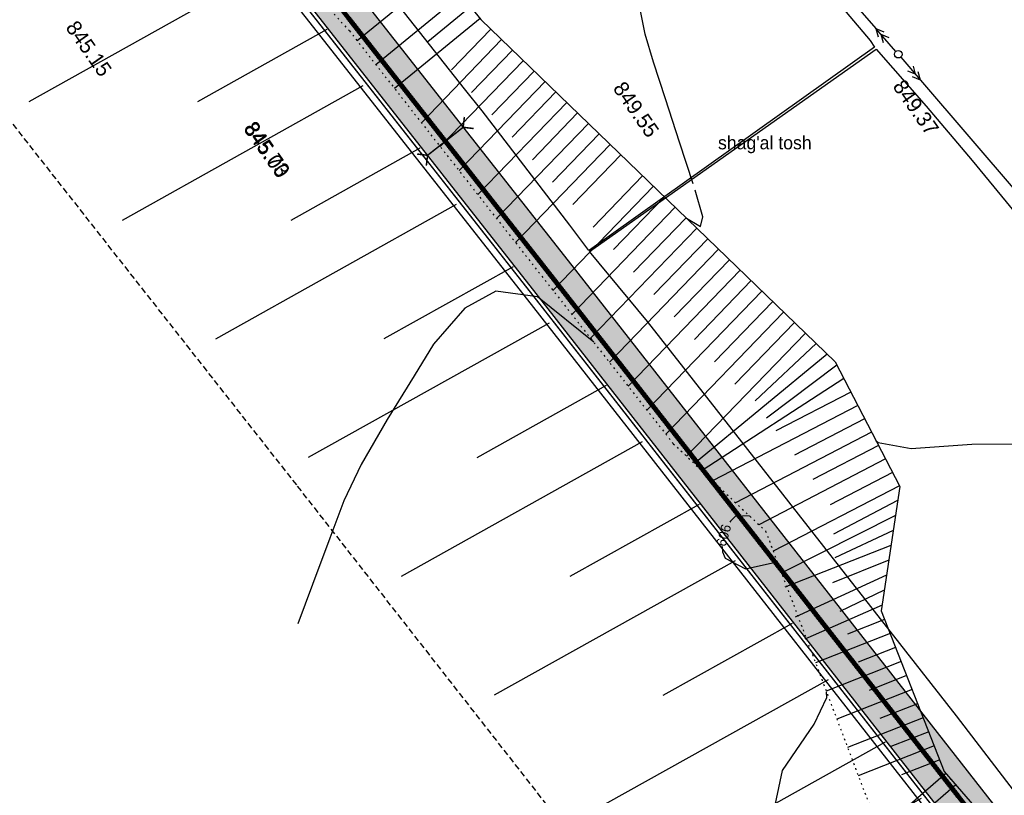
# Model space of a CAD drawing. Header units: millimetres. Extents: x 405709 to 406552, y 4254722 to 4255885.
# Tile 44 of 48: x 405792 to 405857, y 4255680 to 4255731. Entities that reach past the tile are written whole.
import ezdxf

# ---------------------------------------------------------------- set-up
doc = ezdxf.new("R2010")
doc.units = ezdxf.units.MM
doc.header["$LTSCALE"] = 0.5
for name, pattern in [('ACAD_ISO09W100', [45, 24, -3, 6, -3, 6, -3]), ('CONTI', [0]), ('Контура низ откосов  Штриховая 0.1-0.5 - - - - - - -', [0.6, 0.1, -0.5]), ('Штриховая 1 к 2', [3, 2, -1])]:
    doc.linetypes.add(name, pattern=pattern)
for name, color, linetype in [('(007) Здания', 7, 'Continuous'), ('(022) Возд. Линии', 7, 'Continuous'), ('(028) Гидротехн.', 7, 'Continuous'), ('(031) Горизонтали', 42, 'Continuous'), ('(037) Контуры', 7, 'Continuous'), ('PI_OTDEFAULT', 172, 'CONTI')]:
    doc.layers.add(name, color=color, linetype=linetype)
doc.layers.add('(032) Горизонтали утолщенные', color=32, linetype='Continuous', lineweight=30)
doc.styles.add('BM-431', font='txt')
doc.styles.add('P-131', font='txt')
doc.linetypes.add('ограждение2', pattern='A,6.35,-2.54,[132,ltypeshp.shx,S=2.54,R=0,X=-2.54,Y=0],-2.54,25.4', length=36.83)

# ---------------------------------------------------------------- blocks, each defined once
blk = doc.blocks.new('*U24')
at = {"layer": '(028) Гидротехн.', "color": 5, "ltscale": 10}
for points in [[(1.848, -0.175), (4.679, 17.888)], [(6.258, -0.6), (7.779, 9.103)]]:
    blk.add_lwpolyline(points, dxfattribs=at)
blk = doc.blocks.new('*U25')
at = {"color": 0, "linetype": 'ByBlock', "lineweight": -2, "transparency": 16777216}
for p, rotation in [((405809.455, 4255733.094), 128.1790192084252), ((405815.636, 4255725.233), 128.1790192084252), ((405821.818, 4255717.372), 128.1790192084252), ((405827.992, 4255709.506), 128.0474881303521), ((405834.155, 4255701.631), 128.0474881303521), ((405840.318, 4255693.756), 128.0474881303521), ((405846.481, 4255685.881), 128.0474881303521), ((405852.644, 4255678.006), 128.0474881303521)]:
    blk.add_blockref('*U24', p, dxfattribs=dict(at, rotation=rotation))
blk = doc.blocks.new('strela1')
at = {"layer": '(022) Возд. Линии'}
for p, q in [((-2, 0), (-1.5, 0.25)), ((0, 0), (-2, 0)), ((-2, 0), (-1.5, -0.25)), ((-1.5, 0), (-1, 0.25)), ((-1.5, 0), (-1, -0.25))]:
    blk.add_line(p, q, dxfattribs=at)
blk = doc.blocks.new('strela2')
at = {"layer": '(022) Возд. Линии'}
for p, q in [((0, 0), (2, 0)), ((1.5, 0), (1, 0.25)), ((1.5, 0), (1, -0.25)), ((2, 0), (1.5, 0.25)), ((2, 0), (1.5, -0.25))]:
    blk.add_line(p, q, dxfattribs=at)
blk = doc.blocks.new('STOLB')
at = {"layer": '(022) Возд. Линии'}
blk.add_circle((0, 0), 0.25, dxfattribs=at)
blk = doc.blocks.new('вааоолшаеолеашл')
at = {"color": 5, "const_width": 0.1}
for points in [[(405817.731, 4255730.33), (405817.24, 4255729.839), (405816.75, 4255730.33)], [(405817.24, 4255729.839), (405817.24, 4255726.839)], [(405817.731, 4255726.348), (405817.24, 4255726.839), (405816.75, 4255726.348)]]:
    blk.add_lwpolyline(points, dxfattribs=at)
blk = doc.blocks.new('2')
at = {"color": 41, "true_color": 0xffd966, "const_width": 0.1}
blk.add_lwpolyline([(29473.69, 3307.14), (29473.69, 3310.14), (29470.69, 3310.14), (29470.69, 3307.14)], close=True, dxfattribs=at)
for points in [[(29473.42, 3309.84), (29470.97, 3309.84, 1), (29470.97, 3309.59), (29473.42, 3309.59, 1)], [(29473.42, 3309.3), (29470.97, 3309.3, 1), (29470.97, 3309.05), (29473.42, 3309.05, 1)], [(29473.42, 3308.76), (29470.97, 3308.76, 1), (29470.97, 3308.51), (29473.42, 3308.51, 1)], [(29473.42, 3308.22), (29470.97, 3308.22, 1), (29470.97, 3307.97), (29473.42, 3307.97, 1)], [(29473.42, 3307.68), (29470.97, 3307.68, 1), (29470.97, 3307.43), (29473.42, 3307.43, 1)]]:
    blk.add_lwpolyline(points, format="xyb", close=True, dxfattribs=at)
blk = doc.blocks.new('*U154')
at = {"xscale": 0.1049999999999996, "yscale": 0.1049999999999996, "zscale": 0.1049999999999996, "rotation": 179.9999999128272}
blk.add_blockref('2', (3094.738, 347.407), dxfattribs=at)
blk = doc.blocks.new('*U155')
at = {"color": 0, "linetype": 'ByBlock', "lineweight": -2, "transparency": 16777216}
for p, rotation in [((405813.673, 4255731.289), 308.1790192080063), ((405813.871, 4255731.038), 308.1790192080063), ((405814.069, 4255730.786), 308.1790192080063), ((405814.266, 4255730.534), 308.1790192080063), ((405814.464, 4255730.283), 308.1790192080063), ((405814.662, 4255730.031), 308.1790192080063), ((405814.86, 4255729.78), 308.1790192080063), ((405815.058, 4255729.528), 308.1790192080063), ((405815.255, 4255729.277), 308.1790192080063), ((405815.453, 4255729.025), 308.1790192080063), ((405815.651, 4255728.774), 308.1790192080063), ((405815.849, 4255728.522), 308.1790192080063), ((405816.047, 4255728.271), 308.1790192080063), ((405816.244, 4255728.019), 308.1790192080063), ((405816.442, 4255727.767), 308.1790192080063), ((405816.64, 4255727.516), 308.1790192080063), ((405816.838, 4255727.264), 308.1790192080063), ((405817.036, 4255727.013), 308.1790192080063), ((405817.233, 4255726.761), 308.1790192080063), ((405817.431, 4255726.51), 308.1790192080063), ((405817.629, 4255726.258), 308.1790192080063), ((405817.827, 4255726.007), 308.1790192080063), ((405818.025, 4255725.755), 308.1790192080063), ((405818.222, 4255725.503), 308.1790192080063), ((405818.42, 4255725.252), 308.1790192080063), ((405818.618, 4255725), 308.1790192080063), ((405818.816, 4255724.749), 308.1790192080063), ((405819.014, 4255724.497), 308.1790192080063), ((405819.211, 4255724.246), 308.1790192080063), ((405819.409, 4255723.994), 308.1790192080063), ((405819.607, 4255723.743), 308.1790192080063), ((405819.805, 4255723.491), 308.1790192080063), ((405820.003, 4255723.24), 308.1790192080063), ((405820.2, 4255722.988), 308.1790192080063), ((405820.398, 4255722.736), 308.1790192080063), ((405820.596, 4255722.485), 308.1790192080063), ((405820.794, 4255722.233), 308.1790192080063), ((405820.992, 4255721.982), 308.1790192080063), ((405821.189, 4255721.73), 308.1790192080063), ((405821.387, 4255721.479), 308.1790192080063), ((405821.585, 4255721.227), 308.1790192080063), ((405821.783, 4255720.976), 308.1790192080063), ((405821.981, 4255720.724), 308.1790192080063), ((405822.178, 4255720.473), 308.1790192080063), ((405822.376, 4255720.221), 308.1790192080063), ((405822.574, 4255719.969), 308.1790192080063), ((405822.772, 4255719.718), 308.1790192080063), ((405822.97, 4255719.466), 308.1790192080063), ((405823.167, 4255719.215), 308.1790192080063), ((405823.365, 4255718.963), 308.1790192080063), ((405823.563, 4255718.712), 308.1790192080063), ((405823.761, 4255718.46), 308.1790192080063), ((405823.959, 4255718.209), 308.1790192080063), ((405824.156, 4255717.957), 308.1790192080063), ((405824.354, 4255717.706), 308.1790192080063), ((405824.552, 4255717.454), 308.1790192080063), ((405824.75, 4255717.202), 308.1790192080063), ((405824.948, 4255716.951), 308.1790192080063), ((405825.145, 4255716.699), 308.1790192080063), ((405825.343, 4255716.448), 308.1790192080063), ((405825.541, 4255716.196), 308.1790192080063), ((405825.739, 4255715.945), 308.1790192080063), ((405825.937, 4255715.693), 308.1790192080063), ((405826.134, 4255715.442), 308.1790192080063), ((405826.332, 4255715.19), 308.1790192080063), ((405826.53, 4255714.939), 308.1790192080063), ((405826.728, 4255714.687), 308.1790192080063), ((405826.925, 4255714.435), 308.1790192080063), ((405827.123, 4255714.184), 308.1790192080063), ((405827.321, 4255713.932), 308.0474881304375), ((405827.518, 4255713.68), 308.0474881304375), ((405827.715, 4255713.428), 308.0474881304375), ((405827.913, 4255713.176), 308.0474881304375), ((405828.11, 4255712.924), 308.0474881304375), ((405828.307, 4255712.672), 308.0474881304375), ((405828.504, 4255712.42), 308.0474881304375), ((405828.702, 4255712.168), 308.0474881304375), ((405828.899, 4255711.916), 308.0474881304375), ((405829.096, 4255711.664), 308.0474881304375), ((405829.293, 4255711.412), 308.0474881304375), ((405829.49, 4255711.16), 308.0474881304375), ((405829.688, 4255710.908), 308.0474881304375), ((405829.885, 4255710.656), 308.0474881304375), ((405830.082, 4255710.404), 308.0474881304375), ((405830.279, 4255710.152), 308.0474881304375), ((405830.477, 4255709.9), 308.0474881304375), ((405830.674, 4255709.648), 308.0474881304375), ((405830.871, 4255709.396), 308.0474881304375), ((405831.068, 4255709.144), 308.0474881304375), ((405831.265, 4255708.892), 308.0474881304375), ((405831.463, 4255708.64), 308.0474881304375), ((405831.66, 4255708.388), 308.0474881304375), ((405831.857, 4255708.136), 308.0474881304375), ((405832.054, 4255707.884), 308.0474881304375), ((405832.252, 4255707.632), 308.0474881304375), ((405832.449, 4255707.38), 308.0474881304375), ((405832.646, 4255707.128), 308.0474881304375), ((405832.843, 4255706.876), 308.0474881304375), ((405833.04, 4255706.624), 308.0474881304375), ((405833.238, 4255706.372), 308.0474881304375), ((405833.435, 4255706.12), 308.0474881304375), ((405833.632, 4255705.868), 308.0474881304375), ((405833.829, 4255705.616), 308.0474881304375), ((405834.027, 4255705.364), 308.0474881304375), ((405834.224, 4255705.112), 308.0474881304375), ((405834.421, 4255704.86), 308.0474881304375), ((405834.618, 4255704.608), 308.0474881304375), ((405834.815, 4255704.356), 308.0474881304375), ((405835.013, 4255704.104), 308.0474881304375), ((405835.21, 4255703.852), 308.0474881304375), ((405835.407, 4255703.6), 308.0474881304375), ((405835.604, 4255703.348), 308.0474881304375), ((405835.802, 4255703.096), 308.0474881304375), ((405835.999, 4255702.844), 308.0474881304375), ((405836.196, 4255702.592), 308.0474881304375), ((405836.393, 4255702.34), 308.0474881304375), ((405836.59, 4255702.088), 308.0474881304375), ((405836.788, 4255701.836), 308.0474881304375), ((405836.985, 4255701.584), 308.0474881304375), ((405837.182, 4255701.332), 308.0474881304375), ((405837.379, 4255701.08), 308.0474881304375), ((405837.577, 4255700.828), 308.0474881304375), ((405837.774, 4255700.576), 308.0474881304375), ((405837.971, 4255700.324), 308.0474881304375), ((405838.168, 4255700.072), 308.0474881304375), ((405838.365, 4255699.82), 308.0474881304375), ((405838.563, 4255699.568), 308.0474881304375), ((405838.76, 4255699.316), 308.0474881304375), ((405838.957, 4255699.064), 308.0474881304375), ((405839.154, 4255698.812), 308.0474881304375), ((405839.351, 4255698.56), 308.0474881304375), ((405839.549, 4255698.308), 308.0474881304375), ((405839.746, 4255698.056), 308.0474881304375), ((405839.943, 4255697.804), 308.0474881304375), ((405840.14, 4255697.552), 308.0474881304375), ((405840.338, 4255697.3), 308.0474881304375), ((405840.535, 4255697.048), 308.0474881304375), ((405840.732, 4255696.796), 308.0474881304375), ((405840.929, 4255696.544), 308.0474881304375), ((405841.126, 4255696.292), 308.0474881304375), ((405841.324, 4255696.04), 308.0474881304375), ((405841.521, 4255695.788), 308.0474881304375), ((405841.718, 4255695.536), 308.0474881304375), ((405841.915, 4255695.284), 308.0474881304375), ((405842.113, 4255695.032), 308.0474881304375), ((405842.31, 4255694.78), 308.0474881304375), ((405842.507, 4255694.528), 308.0474881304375), ((405842.704, 4255694.276), 308.0474881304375), ((405842.901, 4255694.024), 308.0474881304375), ((405843.099, 4255693.772), 308.0474881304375), ((405843.296, 4255693.52), 308.0474881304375), ((405843.493, 4255693.268), 308.0474881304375), ((405843.69, 4255693.016), 308.0474881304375), ((405843.888, 4255692.764), 308.0474881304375), ((405844.085, 4255692.512), 308.0474881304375), ((405844.282, 4255692.26), 308.0474881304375), ((405844.479, 4255692.008), 308.0474881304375), ((405844.676, 4255691.756), 308.0474881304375), ((405844.874, 4255691.504), 308.0474881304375), ((405845.071, 4255691.252), 308.0474881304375), ((405845.268, 4255691), 308.0474881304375), ((405845.465, 4255690.748), 308.0474881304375), ((405845.663, 4255690.496), 308.0474881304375), ((405845.86, 4255690.244), 308.0474881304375), ((405846.057, 4255689.992), 308.0474881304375), ((405846.254, 4255689.74), 308.0474881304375), ((405846.451, 4255689.488), 308.0474881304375), ((405846.649, 4255689.236), 308.0474881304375), ((405846.846, 4255688.984), 308.0474881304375), ((405847.043, 4255688.732), 308.0474881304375), ((405847.24, 4255688.48), 308.0474881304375), ((405847.438, 4255688.228), 308.0474881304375), ((405847.635, 4255687.976), 308.0474881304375), ((405847.832, 4255687.724), 308.0474881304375), ((405848.029, 4255687.472), 308.0474881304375), ((405848.226, 4255687.22), 308.0474881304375), ((405848.424, 4255686.968), 308.0474881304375), ((405848.621, 4255686.716), 308.0474881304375), ((405848.818, 4255686.464), 308.0474881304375), ((405849.015, 4255686.212), 308.0474881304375), ((405849.213, 4255685.96), 308.0474881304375), ((405849.41, 4255685.708), 308.0474881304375), ((405849.607, 4255685.456), 308.0474881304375), ((405849.804, 4255685.204), 308.0474881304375), ((405850.001, 4255684.952), 308.0474881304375), ((405850.199, 4255684.7), 308.0474881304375), ((405850.396, 4255684.448), 308.0474881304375), ((405850.593, 4255684.196), 308.0474881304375), ((405850.79, 4255683.944), 308.0474881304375), ((405850.988, 4255683.692), 308.0474881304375), ((405851.185, 4255683.44), 308.0474881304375), ((405851.382, 4255683.188), 308.0474881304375), ((405851.579, 4255682.936), 308.0474881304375), ((405851.776, 4255682.684), 308.0474881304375), ((405851.974, 4255682.432), 308.0474881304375), ((405852.171, 4255682.18), 308.0474881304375), ((405852.368, 4255681.928), 308.0474881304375), ((405852.565, 4255681.676), 308.0474881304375), ((405852.762, 4255681.424), 308.0474881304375), ((405852.96, 4255681.172), 308.0474881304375), ((405853.157, 4255680.92), 308.0474881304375), ((405853.354, 4255680.668), 308.0474881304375), ((405853.551, 4255680.416), 308.0474881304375), ((405853.749, 4255680.164), 308.0474881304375), ((405853.946, 4255679.912), 308.0474881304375)]:
    blk.add_blockref('*U154', p, dxfattribs=dict(at, rotation=rotation))

msp = doc.modelspace()

# ---------------------------------------------------------------- hatches: boundary and pattern name
at = {"transparency": 33554687}
h = msp.add_hatch(dxfattribs=at)
h.set_pattern_fill('AR-HBONE', color=30, scale=0.005)
edge = h.paths.add_edge_path()
edge.add_line((406386.605, 4254899.202), (406388.733, 4254901.316))
edge.add_line((406182.571, 4255117.635), (406215.733, 4255080.214))
edge.add_line((406215.733, 4255080.214), (406248.837, 4255042.859))
edge.add_line((406248.837, 4255042.859), (406283.046, 4255007.734))
edge.add_line((406283.046, 4255007.734), (406318.267, 4254972.27))
edge.add_line((406318.267, 4254972.27), (406353.5, 4254936.793))
edge.add_line((406353.5, 4254936.793), (406388.733, 4254901.316))
edge.add_line((406388.733, 4254901.316), (406387.77, 4254900.359))
edge.add_line((406180.326, 4255115.645), (406213.488, 4255078.225))
edge.add_line((406213.488, 4255078.225), (406246.638, 4255040.816))
edge.add_line((406246.638, 4255040.816), (406280.907, 4255005.631))
edge.add_line((406280.907, 4255005.631), (406316.138, 4254970.156))
edge.add_line((406316.138, 4254970.156), (406351.372, 4254934.679))
edge.add_line((406351.372, 4254934.679), (406386.605, 4254899.202))
edge.add_line((406386.605, 4254899.202), (406386.921, 4254899.516))
edge.add_line((406182.571, 4255117.635), (406157.361, 4255152.307))
edge.add_line((406157.361, 4255152.307), (406147.036, 4255171.925))
edge.add_line((406147.036, 4255171.925), (406133.069, 4255198.46))
edge.add_line((406133.069, 4255198.46), (406131.101, 4255203.63))
edge.add_line((406131.101, 4255203.63), (406113.309, 4255250.394))
edge.add_line((406113.309, 4255250.394), (406102.625, 4255278.476))
edge.add_line((406102.625, 4255278.476), (406096.599, 4255297.625))
edge.add_line((406096.599, 4255297.625), (406081.876, 4255347.096))
edge.add_line((406081.876, 4255347.096), (406078.091, 4255359.836))
edge.add_line((406078.091, 4255359.836), (406072.139, 4255402.38))
edge.add_line((406072.139, 4255402.38), (406041.044, 4255445.313))
edge.add_line((406041.044, 4255445.313), (405903.099, 4255619.54))
edge.add_line((405903.099, 4255619.54), (405828.481, 4255714.884))
edge.add_line((405828.481, 4255714.884), (405791.314, 4255762.15))
edge.add_line((405788.956, 4255760.296), (405791.314, 4255762.15))
edge.add_line((405826.12, 4255713.033), (405788.956, 4255760.296))
edge.add_line((405900.742, 4255617.684), (405826.12, 4255713.033))
edge.add_line((406038.652, 4255443.501), (405900.742, 4255617.684))
edge.add_line((406069.271, 4255401.225), (406038.652, 4255443.501))
edge.add_line((406075.152, 4255359.198), (406069.271, 4255401.225))
edge.add_line((406079, 4255346.24), (406075.152, 4255359.198))
edge.add_line((406093.73, 4255296.746), (406079, 4255346.24))
edge.add_line((406099.789, 4255277.491), (406093.73, 4255296.746))
edge.add_line((406110.505, 4255249.327), (406099.789, 4255277.491))
edge.add_line((406128.297, 4255202.562), (406110.505, 4255249.327))
edge.add_line((406130.33, 4255197.223), (406128.297, 4255202.562))
edge.add_line((406144.381, 4255170.527), (406130.33, 4255197.223))
edge.add_line((406154.815, 4255150.702), (406144.381, 4255170.527))
edge.add_line((406180.326, 4255115.645), (406154.815, 4255150.702))

# ---------------------------------------------------------------- linework, layer by layer
at = {"layer": '(007) Здания'}
msp.add_lwpolyline([(405732.65, 4255844.088), (405755.177, 4255819.039), (405786.937, 4255780.059), (405785.477, 4255773.499), (405796.857, 4255762.719), (405796.857, 4255762.719), (405803.687, 4255754.159), (405803.687, 4255754.159), (405822.447, 4255731.189), (405845.927, 4255708.509), (405845.927, 4255708.509), (405850.217, 4255700.239), (405850.217, 4255700.239), (405848.987, 4255691.999), (405853.167, 4255681.369), (405869.407, 4255662.639)], dxfattribs=at)
at = {"layer": '(007) Здания', "color": 1, "linetype": 'Continuous', "elevation": 611.801}
for points in [[(405822.536, 4255725.129), (405821.377, 4255726.588), (405802.398, 4255750.64), (405792.493, 4255763.077), (405810.109, 4255773.989), (405810.464, 4255774.204), (405819.47, 4255763.426), (405833.911, 4255746.466), (405835.506, 4255744.69), (405840.601, 4255738.872), (405841.173, 4255738.177), (405848.246, 4255729.789), (405848.554, 4255729.34), (405829.662, 4255715.904), (405829.607, 4255715.866), (405828.355, 4255717.544)], [(405851.976, 4255725.448), (405855.01, 4255721.834), (405860.842, 4255714.75), (405866.724, 4255707.891), (405875.152, 4255698.003), (405895.578, 4255674.152), (405874.317, 4255658.759), (405866.022, 4255669.349), (405853.975, 4255685.046), (405837.44, 4255706.156), (405833.49, 4255711.171), (405829.661, 4255715.81), (405848.647, 4255729.206)]]:
    msp.add_lwpolyline(points, close=True, dxfattribs=at)
at = {"layer": '(007) Здания', "color": 5, "linetype": 'Штриховая 1 к 2', "ltscale": 0.4}
msp.add_lwpolyline([(406165.116, 4255102.166), (406164.567, 4255102.785), (406137.838, 4255139.517), (406126.823, 4255160.444), (406112.289, 4255188.06), (406109.886, 4255194.369), (406092.093, 4255241.139), (406081.197, 4255269.775), (406074.946, 4255289.639), (406060.178, 4255339.262), (406056.118, 4255352.932), (406047.835, 4255392.551), (406022.366, 4255431.339), (405884.89, 4255604.974), (405810.25, 4255700.345), (405773.098, 4255747.593)], dxfattribs=at)
at = {"layer": '(022) Возд. Линии'}
for points, elevation in [([(405824.889, 4255757.743), (405848.636, 4255730.573)], 611.573), ([(405851.584, 4255727.17), (405880.161, 4255693.886)], 611.286)]:
    msp.add_lwpolyline(points, dxfattribs=dict(at, elevation=elevation))
at = {"layer": '(028) Гидротехн.', "color": 5, "ltscale": 10}
msp.add_lwpolyline([(406179.802, 4255115.181), (406179.78, 4255115.206), (406154.22, 4255150.331), (406143.761, 4255170.201), (406129.691, 4255196.935), (406127.643, 4255202.313), (406109.851, 4255249.078), (406099.128, 4255277.262), (406093.061, 4255296.541), (406078.329, 4255346.041), (406074.466, 4255359.049), (406065.682, 4255401.064), (406038.094, 4255443.079), (405900.192, 4255617.251), (405825.569, 4255712.601), (405788.406, 4255759.863)], dxfattribs=at)
at = {"layer": '(031) Горизонтали'}
for points in [[(405836.517, 4255720.289, 611.5), (405835.627, 4255723.059, 611.5), (405834.687, 4255725.919, 611.5), (405833.897, 4255728.349, 611.5), (405833.347, 4255730.209, 611.5), (405833.027, 4255731.749, 611.5), (405832.747, 4255733.909, 611.5), (405832.327, 4255737.349, 611.5), (405831.877, 4255741.049, 611.5), (405831.537, 4255743.939, 611.5), (405831.167, 4255746.649, 611.5), (405830.647, 4255749.929, 611.5), (405830.097, 4255753.299, 611.5), (405829.597, 4255756.349, 611.5), (405828.817, 4255760.119, 611.5), (405827.387, 4255765.119, 611.5), (405825.06, 4255767.088, 611.5), (405822.257, 4255766.179, 611.5), (405819.907, 4255762.249, 611.5), (405819.047, 4255759.589, 611.5), (405818.527, 4255757.949, 611.5), (405818.217, 4255757.519, 611.5), (405817.817, 4255757.089, 611.5)], [(405836.078, 4255718.022, 611.5), (405837.017, 4255717.459, 611.5), (405837.167, 4255718.109, 611.5), (405836.657, 4255719.869, 611.5)], [(405829.936, 4255709.794, 606.5), (405826.207, 4255712.809, 606.5), (405823.457, 4255713.179, 606.5), (405821.397, 4255712.049, 606.5)], [(405821.397, 4255712.049, 606.5), (405819.327, 4255709.669, 606.5), (405818.037, 4255707.569, 606.5), (405816.257, 4255704.679, 606.5), (405814.527, 4255701.709, 606.5), (405813.377, 4255699.289, 606.5), (405812.437, 4255696.819, 606.5), (405811.307, 4255693.749, 606.5), (405810.327, 4255691.139, 606.5)], [(405858.317, 4255703.049, 611), (405854.987, 4255703.029, 611), (405850.977, 4255702.739, 611), (405848.797, 4255703.139, 611), (405848.64, 4255703.279, 611)], [(405856.905, 4255668.182, 606.5), (405856.787, 4255668.279, 606.5), (405854.627, 4255668.629, 606.5), (405851.617, 4255667.569, 606.5), (405847.837, 4255667.729, 606.5), (405843.787, 4255671.519, 606.5), (405841.497, 4255676.939, 606.5), (405842.457, 4255681.429, 606.5), (405844.537, 4255684.509, 606.5), (405845.387, 4255686.259, 606.5), (405845.364, 4255686.637, 606.5)], [(405853.635, 4255680.829, 610.5), (405853.567, 4255680.929, 610.5)]]:
    msp.add_polyline3d(points, dxfattribs=at)
at = {"layer": '(032) Горизонтали утолщенные'}
for points in [[(405839.317, 4255698.249, 606), (405839.007, 4255697.949, 606), (405838.964, 4255697.878, 606)], [(405840.254, 4255698.304, 606), (405839.317, 4255698.249, 606)], [(405838.45, 4255696.262, 606), (405838.467, 4255695.919, 606), (405838.647, 4255695.489, 606)], [(405838.647, 4255695.489, 606), (405839.987, 4255694.799, 606), (405842.096, 4255695.259, 0)]]:
    msp.add_polyline3d(points, dxfattribs=at)
at = {"layer": '(037) Контуры', "linetype": 'Контура низ откосов  Штриховая 0.1-0.5 - - - - - - -'}
msp.add_lwpolyline([(405726.96, 4255839.418), (405745.517, 4255812.499), (405773.927, 4255767.739), (405784.527, 4255765.909), (405784.887, 4255762.029), (405813.747, 4255730.419), (405835.207, 4255703.079), (405841.327, 4255697.289), (405848.827, 4255677.499), (405868.127, 4255655.239), (405880.507, 4255644.009), (405879.947, 4255636.999), (405944.537, 4255555.459), (406030.497, 4255451.909), (406057.857, 4255411.099), (406087.337, 4255361.839)], dxfattribs=at)
for p, q in [((405819.874, 4255734.339), (405814.265, 4255729.759)), ((405821.138, 4255732.791), (405815.5, 4255728.186)), ((405821.771, 4255732.017), (405818.944, 4255729.709)), ((405822.403, 4255731.243), (405816.734, 4255726.614)), ((405823.115, 4255730.543), (405820.504, 4255727.84)), ((405823.834, 4255729.849), (405818.516, 4255724.343)), ((405824.553, 4255729.155), (405821.846, 4255726.352)), ((405825.272, 4255728.461), (405819.762, 4255722.756)), ((405825.991, 4255727.766), (405823.188, 4255724.864)), ((405826.709, 4255727.072), (405821.008, 4255721.169)), ((405827.428, 4255726.378), (405824.529, 4255723.377)), ((405828.147, 4255725.683), (405822.253, 4255719.582)), ((405828.866, 4255724.989), (405825.871, 4255721.889)), ((405829.584, 4255724.295), (405823.499, 4255717.995)), ((405830.303, 4255723.601), (405827.213, 4255720.401)), ((405831.022, 4255722.906), (405824.745, 4255716.408)), ((405831.741, 4255722.212), (405828.554, 4255718.913)), ((405833.178, 4255720.823), (405829.896, 4255717.425)), ((405833.897, 4255720.129), (405827.236, 4255713.233)), ((405834.616, 4255719.435), (405831.238, 4255715.937)), ((405835.335, 4255718.74), (405828.482, 4255711.646)), ((405836.053, 4255718.046), (405832.579, 4255714.45)), ((405836.772, 4255717.352), (405829.728, 4255710.059)), ((405837.491, 4255716.658), (405833.921, 4255712.962)), ((405838.21, 4255715.963), (405830.974, 4255708.472)), ((405838.928, 4255715.269), (405835.263, 4255711.474)), ((405839.647, 4255714.575), (405832.22, 4255706.885)), ((405840.366, 4255713.88), (405836.604, 4255709.986)), ((405841.085, 4255713.186), (405833.465, 4255705.298)), ((405841.804, 4255712.492), (405837.946, 4255708.498)), ((405842.522, 4255711.798), (405834.711, 4255703.711)), ((405843.241, 4255711.103), (405839.298, 4255707.021)), ((405843.96, 4255710.409), (405836.081, 4255702.252)), ((405844.679, 4255709.715), (405840.628, 4255705.916)), ((405845.397, 4255709.02), (405836.617, 4255701.761)), ((405846.048, 4255708.275), (405841.391, 4255704.766)), ((405846.508, 4255707.388), (405837.125, 4255701.294)), ((405846.969, 4255706.501), (405842.002, 4255703.925)), ((405847.429, 4255705.614), (405837.804, 4255700.622)), ((405847.889, 4255704.727), (405843.231, 4255702.311)), ((405848.349, 4255703.84), (405839.342, 4255699.167)), ((405848.809, 4255702.953), (405844.46, 4255700.697)), ((405849.269, 4255702.066), (405840.879, 4255697.713)), ((405849.73, 4255701.179), (405845.603, 4255699.038)), ((405850.19, 4255700.292), (405841.832, 4255695.956)), ((405850.078, 4255699.309), (405845.817, 4255697.095)), ((405849.931, 4255698.321), (405842.436, 4255694.547)), ((405849.783, 4255697.332), (405845.909, 4255695.514)), ((405849.636, 4255696.344), (405842.608, 4255693.574)), ((405849.488, 4255695.356), (405845.759, 4255693.86)), ((405849.341, 4255694.367), (405843.296, 4255691.598)), ((405849.193, 4255693.379), (405846.247, 4255691.97)), ((405849.045, 4255692.391), (405843.926, 4255690.138)), ((405849.208, 4255691.437), (405846.743, 4255690.468)), ((405849.574, 4255690.507), (405844.633, 4255688.565)), ((405849.939, 4255689.577), (405847.463, 4255688.604)), ((405850.305, 4255688.647), (405845.342, 4255686.696)), ((405850.671, 4255687.717), (405848.183, 4255686.739)), ((405851.036, 4255686.787), (405846.05, 4255684.827)), ((405851.402, 4255685.857), (405848.903, 4255684.875)), ((405851.768, 4255684.927), (405846.758, 4255682.957)), ((405852.133, 4255683.997), (405849.623, 4255683.01)), ((405852.499, 4255683.067), (405847.467, 4255681.088)), ((405852.865, 4255682.137), (405850.343, 4255681.146)), ((405853.281, 4255681.238), (405848.888, 4255677.429)), ((405853.936, 4255680.483), (405851.739, 4255678.578))]:
    msp.add_line(p, q)
at = {"color": 1}
msp.add_lwpolyline([(406075.152, 4255359.198), (406069.271, 4255401.225), (406038.652, 4255443.501), (405900.742, 4255617.684), (405826.12, 4255713.033), (405788.956, 4255760.296), (405791.314, 4255762.15), (405828.481, 4255714.884), (405903.099, 4255619.54), (406041.044, 4255445.313), (406072.139, 4255402.38), (406078.091, 4255359.836)], dxfattribs=at)
at = {"color": 2, "const_width": 0.3}
msp.add_lwpolyline([(406387.669, 4254900.259), (406352.436, 4254935.736), (406317.203, 4254971.213), (406281.977, 4255006.682), (406247.738, 4255041.838), (406214.61, 4255079.22), (406181.496, 4255116.586), (406156.092, 4255151.497), (406145.708, 4255171.226), (406131.7, 4255197.842), (406129.699, 4255203.096), (406111.907, 4255249.86), (406101.207, 4255277.984), (406095.165, 4255297.185), (406080.438, 4255346.668), (406076.622, 4255359.517), (406070.705, 4255401.802), (406039.848, 4255444.407), (405901.921, 4255618.612), (405827.3, 4255713.959), (405790.135, 4255761.223)], dxfattribs=at)
at = {"color": 1, "linetype": 'ACAD_ISO09W100', "true_color": 0xff0000}
msp.add_lwpolyline([(406387.669, 4254900.259), (406352.436, 4254935.736), (406317.203, 4254971.213), (406281.977, 4255006.682), (406247.738, 4255041.838), (406214.61, 4255079.22), (406181.496, 4255116.586), (406156.092, 4255151.497), (406145.708, 4255171.226), (406131.7, 4255197.842), (406129.699, 4255203.096), (406111.907, 4255249.86), (406101.207, 4255277.984), (406095.165, 4255297.185), (406080.438, 4255346.668), (406076.622, 4255359.517), (406070.705, 4255401.802), (406039.848, 4255444.407), (405901.921, 4255618.612), (405827.3, 4255713.959), (405790.135, 4255761.223)], dxfattribs=at)
at = {"color": 0, "linetype": 'ограждение2', "ltscale": 0.025, "const_width": 0.1}
msp.add_lwpolyline([(406386.427, 4254899.026), (406351.194, 4254934.503), (406315.961, 4254969.98), (406280.729, 4255005.455), (406246.455, 4255040.646), (406213.3, 4255078.059), (406180.131, 4255115.488), (406154.603, 4255150.57), (406144.16, 4255170.411), (406130.102, 4255197.12), (406128.064, 4255202.473), (406110.272, 4255249.238), (406099.553, 4255277.409), (406093.491, 4255296.673), (406078.761, 4255346.169), (406074.907, 4255359.144), (406069.032, 4255401.128), (406038.452, 4255443.35), (405900.546, 4255617.529), (405825.924, 4255712.878), (405788.759, 4255760.141)], dxfattribs=at)

# ---------------------------------------------------------------- block references
at = {"layer": '(022) Возд. Линии'}
for name, p, rotation in [('strela2', (405849.953, 4255729.067, 611.286), 131.1540480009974), ('STOLB', (405850.117, 4255728.879, 611.286), 131.1540480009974), ('strela1', (405850.281, 4255728.688, 611.286), 130.6488336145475)]:
    msp.add_blockref(name, p, dxfattribs=dict(at, rotation=rotation))
for name in ['*U25', '*U155']:
    msp.add_blockref(name, (0, 0))
at = {"rotation": 128.1790192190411}
msp.add_blockref('вааоолшаеолеашл', (4002021.035, 6567270.253), dxfattribs=at)

# ---------------------------------------------------------------- texts
at = {"layer": '(032) Горизонтали утолщенные', "style": 'P-131'}
msp.add_text('606', height=0.6562, rotation=74.20869, dxfattribs=at).set_placement((405838.663, 4255696.218, 606))
at = {"layer": '(037) Контуры', "color": 0, "linetype": 'ByBlock', "style": 'BM-431'}
msp.add_text("shag'al tosh", height=0.875, dxfattribs=at).set_placement((405838.171, 4255722.578))
at = {"layer": 'PI_OTDEFAULT', "color": 250, "ltscale": 3, "style": 'BM-431'}
for s, p in [('845.15', (405794.898, 4255730.641)), ('849.37', (405849.708, 4255726.741)), ('849.55', (405831.168, 4255726.611)), ('845.00', (405806.688, 4255723.921)), ('845.73', (405806.708, 4255723.981))]:
    msp.add_text(s, height=1, rotation=305, dxfattribs=at).set_placement(p)

doc.saveas('drawing.dxf')
